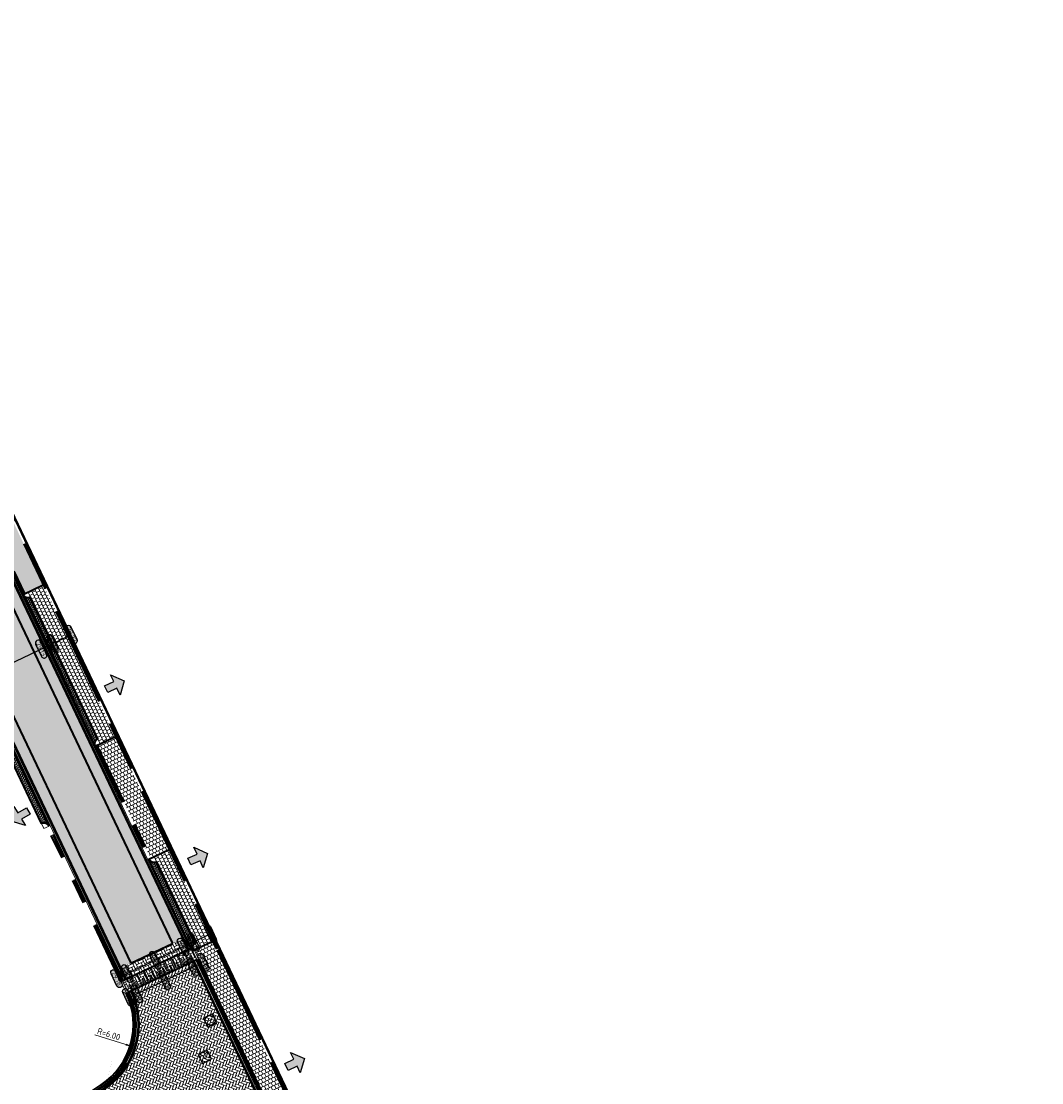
# Model space of a CAD drawing. Header units: metres. Extents: x 199937 to 201628, y 374508 to 375260.
# Tile 183 of 183: x 201449 to 201531, y 374915 to 375000. Entities that reach past the tile are written whole.
import ezdxf
from ezdxf.enums import TextEntityAlignment as Align

# ---------------------------------------------------------------- set-up
doc = ezdxf.new("R2010")
doc.units = ezdxf.units.M
for name, pattern in [('HIDDENX2', [0.75, 0.5, -0.25]), ('VH-OPSLUITBAND_100X200', [16, 8, -2, 4, -2]), ('VH-OPSLUITBAND_150X250', [24, 16, -2, 4, -2]), ('VH-TROTTOIRBAND_130-150', [15, 5, -2, 2, -2, 2, -2]), ('XX-PROJECTGRENS', [18, 12, -3, 0, -3])]:
    doc.linetypes.add(name, pattern=pattern)
doc.layers.add('000___INRIT-PIJL', color=252, linetype='Continuous')
for name, color, linetype, lineweight in [('031___CL_DREMPEL TALUD', 250, 'Continuous', 18), ('B-WE-RI-VWA_RIOOLPUT_VALPUT-S', 20, 'Continuous', 25), ('N-WE-OG-HOOGTELIJN-G', 7, 'Continuous', 25), ('N-WE-RI-ITR_RIOOLPUT-S', 84, 'Continuous', 25), ('N-WE-RI-KOLK-S', 7, 'Continuous', 25), ('N-WE-VH-DREMPEL-G', 30, 'Continuous', 35), ('N-WE-VH-DWARSHELLING-S', 7, 'Continuous', 25), ('N-WE-VH-GOOT-G', 170, 'Continuous', 35), ('N-WE-VH-KANTOPSLUITING_OPSLUITBAND_100X200-G', 150, 'VH-OPSLUITBAND_100X200', 35), ('N-WE-VH-KANTOPSLUITING_OPSLUITBAND_150X250-G', 150, 'VH-OPSLUITBAND_150X250', 35), ('N-WE-VH-KANTOPSLUITING_TROTTOIRBAND_130 150-G', 210, 'VH-TROTTOIRBAND_130-150', 35), ('N-WE-VH-KANTOPSLUITING_TROTTOIRBAND_130 150_250_HOEKBLOK-S', 210, 'Continuous', 25), ('N-WE-VH-KANTOPSLUITING_VERLOOPBAND-S', 251, 'Continuous', 25), ('N-WE-VH-KANTVERHARDING_STREKLAAG-G', 60, 'Continuous', 18), ('N-WE-VH-VERHARDING_BETONSTRAATSTEEN-G', 252, 'Continuous', 35), ('N-WE-VH-VERHARDING_TEGEL-A', 252, 'Continuous', 18), ('N-WE-VH-VERHARDING_TEGEL-G', 252, 'Continuous', 35), ('N-WE-VH-VERKEERSTEGEL-G', 7, 'Continuous', 35), ('N-WE-VW-MARKERING-V', 7, 'Continuous', 18), ('X-XX-AL-HOOGTELABEL-S', 7, 'Continuous', 25), ('X-XX-AL-M-200', 7, 'Continuous', 18)]:
    doc.layers.add(name, color=color, linetype=linetype, lineweight=lineweight)
doc.layers.add('N-WE-KG-GRENS_PROJECT-G', color=7, linetype='XX-PROJECTGRENS', lineweight=35, transparency=0.45)
for name, color, linetype, lineweight, true_color in [('N-WE-VH-VERHARDING_BETONSTRAATSTEEN_GRIJS-A', 7, 'Continuous', 18, 0xa6a6a6), ('N-WE-VH-VERHARDING_BETONSTRAATSTEEN_HEIDE-A', 7, 'Continuous', 0, 0x986657), ('N-WE-VH-VERHARDING_BETONSTRAATSTEEN_ROOD-A', 7, 'Continuous', 0, 0xa92c0a)]:
    doc.layers.add(name, color=color, linetype=linetype, lineweight=lineweight, true_color=true_color)
doc.styles.add('NLCS-ISO', font='NLCS-ISO.ttf')
doc.styles.add('NLCS-ISO-ANNOTATIEF-T18', font='NLCS-ISO.ttf', dxfattribs={"height": 1.8})
doc.styles.add('NLCS-ISO-M200-T25', font='NLCS-ISO.ttf', dxfattribs={"height": 0.5})
doc.dimstyles.new('NLCS-M200-T25-PIJL_L2_H1', dxfattribs={"dimscale": 0.2, "dimtxt": 2.5, "dimasz": 2.5, "dimexe": 2, "dimexo": 2, "dimgap": 0.7, "dimtad": 1, "dimzin": 0, "dimdsep": 46, "dimtxsty": 'NLCS-ISO-M200-T25', "dimcen": 0, "dimdle": 2, "dimclrd": 256, "dimclre": 256, "dimclrt": 256, "dimadec": 1, "dimazin": 0, "dimtfac": 1, "dimtdec": 3, "dimtofl": 0, "dimtmove": 0, "dimatfit": 3, "dimfxl": 2, "dimfxlon": 1, "dimtfillclr": 256, "dimtolj": 1, "dimtzin": 0, "dimlwd": -1, "dimlwe": -1, "dimarcsym": 0})
pattern_1 = [(25.4524, (201438.33213, 374974.35681), (0.09936815, 0.2798678), [0.63, -0.21]), (295.4524, (201438.15163, 374974.73605), (0.09936815, 0.2798678), [0.63, -0.21])]
pattern_2 = [(25.4524, (201449.91132, 374953.86787), (0.04968407, 0.1399339), [0.105, -0.105]), (115.4524, (201449.91132, 374953.86787), (-0.09480898, -0.0451249), [])]
pattern_3 = [(25.4524, (201449.71793, 374954.2742), (0.20641865, 0.2643697), [0.3, -0.3]), (115.4524, (201449.71793, 374954.2742), (-0.2708828, -0.1289283), [])]
pattern_4 = [(115.44303439, (0, 0), (-0.26433598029, 0.206461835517), [0.3, -0.3]), (205.44303439, (0, 0), (0.12888405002, -0.27090386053), [])]

# ---------------------------------------------------------------- blocks, each defined once
blk = doc.blocks.new('*U277')
at = {"flags": 128}
for points in [[(-2.75, -0.1), (-2.75, -0.5)], [(-2.65, -0.5), (-2.75, -0.5)], [(-2.65, -0.1), (-2.65, -0.5)], [(-2.65, -0.1), (-2.45, -0.1)], [(-2.45, -0.1), (-2.45, -1)], [(-2.35, -0.1), (-2.35, -1)], [(-2.35, -0.1), (-2.15, -0.1)], [(-2.15, -0.1), (-2.15, -0.5)], [(-2.05, -0.5), (-2.15, -0.5)], [(-2.05, -0.1), (-2.05, -0.5)], [(-2.05, -0.1), (-1.85, -0.1)], [(-1.85, -0.1), (-1.85, -1)], [(-1.75, -0.1), (-1.75, -1)], [(-1.75, -0.1), (-1.55, -0.1)], [(-1.55, -0.1), (-1.55, -0.5)], [(-1.45, -0.5), (-1.55, -0.5)], [(-1.45, -0.1), (-1.45, -0.5)], [(-1.45, -0.1), (-1.25, -0.1)], [(-1.25, -0.1), (-1.25, -1)], [(-1.15, -0.1), (-1.15, -1)], [(-1.15, -0.1), (-0.95, -0.1)], [(-0.95, -0.1), (-0.95, -0.5)], [(-0.85, -0.5), (-0.95, -0.5)], [(-0.85, -0.1), (-0.65, -0.1)], [(-0.85, -0.1), (-0.85, -0.5)], [(-0.65, -0.1), (-0.65, -1)], [(-0.55, -0.1), (-0.35, -0.1)], [(-0.55, -0.1), (-0.55, -1)], [(-0.35, -0.1), (-0.35, -0.5)], [(-0.25, -0.5), (-0.35, -0.5)], [(-0.25, -0.1), (-0.05, -0.1)], [(-0.25, -0.1), (-0.25, -0.5)], [(-0.05, -0.1), (-0.05, -1)], [(0.05, -0.1), (0.25, -0.1)], [(0.05, -0.1), (0.05, -1)], [(0.25, -0.1), (0.25, -0.5)], [(0.35, -0.5), (0.25, -0.5)], [(0.35, -0.1), (0.55, -0.1)], [(0.35, -0.1), (0.35, -0.5)], [(0.55, -0.1), (0.55, -1)], [(0.65, -0.1), (0.65, -1)], [(0.65, -0.1), (0.85, -0.1)], [(0.85, -0.1), (0.85, -0.5)], [(0.95, -0.5), (0.85, -0.5)], [(0.95, -0.1), (0.95, -0.5)], [(0.95, -0.1), (1.15, -0.1)], [(1.15, -0.1), (1.15, -1)], [(1.25, -0.1), (1.45, -0.1)], [(1.25, -0.1), (1.25, -1)], [(1.45, -0.1), (1.45, -0.5)], [(1.55, -0.5), (1.45, -0.5)], [(1.55, -0.1), (1.55, -0.5)], [(1.55, -0.1), (1.75, -0.1)], [(1.75, -0.1), (1.75, -1)], [(1.85, -0.1), (2.05, -0.1)], [(1.85, -0.1), (1.85, -1)], [(2.05, -0.1), (2.05, -0.5)], [(2.15, -0.5), (2.05, -0.5)], [(2.15, -0.1), (2.15, -0.5)], [(2.15, -0.1), (2.35, -0.1)], [(2.35, -0.1), (2.35, -1)], [(2.45, -0.1), (2.65, -0.1)], [(2.45, -0.1), (2.45, -1)], [(2.65, -0.1), (2.65, -0.5)], [(2.75, -0.5), (2.65, -0.5)], [(2.75, -0.1), (2.75, -0.5)], [(-2.45, -1), (-2.35, -1)], [(-1.85, -1), (-1.75, -1)], [(-1.25, -1), (-1.15, -1)], [(-0.65, -1), (-0.55, -1)], [(-0.05, -1), (0.05, -1)], [(0.55, -1), (0.65, -1)], [(1.15, -1), (1.25, -1)], [(1.75, -1), (1.85, -1)], [(2.35, -1), (2.45, -1)]]:
    blk.add_lwpolyline(points, dxfattribs=at)
blk = doc.blocks.new('inrit')
h = blk.add_hatch(color=256)
h.dxf.hatch_style = 1
h.paths.add_polyline_path([(0.3, 1), (-0.3, 1), (-0.3, 1.8), (-0.9, 1.8), (0, 2.6), (0.9, 1.8), (0.3, 1.8)])
at = {"color": 3, "flags": 128}
blk.add_lwpolyline([(0.3, 1), (-0.3, 1), (-0.3, 1.8), (-0.9, 1.8), (0, 2.6), (0.9, 1.8), (0.3, 1.8), (0.3, 1)], dxfattribs=at)
blk = doc.blocks.new('SVH-VERLOOPBAND_TROTTOIRBAND 130 150X250 HD_OPSLUITBAND 150X250 HD_L1000_RECHTS-MM')
at = {"linetype": 'Continuous', "lineweight": 0}
blk.add_lwpolyline([(0, 0), (1000, 0), (1000, 150), (0, 150)], close=True, dxfattribs=at)
blk.add_lwpolyline([(0, 20), (100, 20), (900, 0)], dxfattribs=at)
blk = doc.blocks.new('SVH-VERLOOPBAND_TROTTOIRBAND 130 150X250 HD_OPSLUITBAND 150X250 HD_L1000_LINKS-MM')
at = {"linetype": 'Continuous', "lineweight": 0}
blk.add_lwpolyline([(0, 0), (-1000, 0), (-1000, 150), (0, 150)], close=True, dxfattribs=at)
blk.add_lwpolyline([(0, 20), (-100, 20), (-900, 0)], dxfattribs=at)
blk = doc.blocks.new('SVH-TROTTOIRBAND HOEKBLOK_130 150X250_R450_H90UITW_HD-MM')
at = {"linetype": 'Continuous', "lineweight": 0}
for q in [(450, 450), (0, 0)]:
    blk.add_line((0, 450), q, dxfattribs=at)
for radius in [450, 430]:
    blk.add_arc((0, 450), radius, 270, 0, dxfattribs=at)
blk = doc.blocks.new('*U283')
h = blk.add_hatch(color=253)
h.dxf.hatch_style = 1
edge = h.paths.add_edge_path()
edge.add_line((2.73, 1.13), (-2.73, 1.13))
edge.add_arc((-2.73, 0), 1.13, 90, 270)
edge.add_line((-2.73, -1.13), (2.73, -1.13))
edge.add_arc((2.73, 0), 1.13, 270, 450)
blk.add_lwpolyline([(2.73, 1.13), (-2.73, 1.13, 1), (-2.73, -1.13), (2.73, -1.13, 1)], format="xyb", close=True)
at = {"style": 'NLCS-ISO-ANNOTATIEF-T18'}
blk.add_attdef('HGT', text='', height=1.8, dxfattribs=at).set_placement((0, 0), align=Align.MIDDLE_CENTER)
blk = doc.blocks.new('SRI-PUT_INSPECTIE-SO')
at = {"lineweight": -3, "flags": 128}
blk.add_lwpolyline([(-2, -2), (2, -2), (2, 2), (-2, 2)], close=True, dxfattribs=at)
at = {"lineweight": -3, "ltscale": 1.5}
blk.add_circle((0, 0), 2, dxfattribs=at)
at = {"ltscale": 0.1, "style": 'NLCS-ISO'}
blk.add_text('I', height=2.5, dxfattribs=at).set_placement((0, -0.01), align=Align.MIDDLE_CENTER)
blk = doc.blocks.new('SRI-PUT_VALPUT-SO')
at = {"lineweight": -3, "flags": 128}
blk.add_lwpolyline([(-2, -2), (2, -2), (2, 2), (-2, 2)], close=True, dxfattribs=at)
at = {"linetype": 'HIDDENX2', "lineweight": -3, "ltscale": 0.25}
blk.add_circle((0, 0), 2, dxfattribs=at)
at = {"ltscale": 0.1, "style": 'NLCS-ISO'}
blk.add_text('V', height=2.5, dxfattribs=at).set_placement((0, -0.01), align=Align.MIDDLE_CENTER)
blk = doc.blocks.new('*D491')
at = {"layer": 'Defpoints', "color": 0, "transparency": 16777216}
for p in [(201452.314, 374919.605), (201458.046, 374917.832)]:
    blk.add_point(p, dxfattribs=at)
at = {"layer": 'X-XX-AL-M-200', "transparency": 16777216}
blk.add_line((201455.056, 374918.757), (201457.568, 374917.98), dxfattribs=at)
at = {"layer": 'X-XX-AL-M-200', "transparency": 16777216, "insert": (201456.189, 374918.815), "char_height": 0.5, "attachment_point": 5, "rotation": 342.81083, "style": 'NLCS-ISO-M200-T25', "bg_fill": 3, "box_fill_scale": 1.1, "bg_fill_color": 256, "bg_fill_true_color": 13158600, "bg_fill_transparency": 0}
blk.add_mtext('\\A1;R=6.00', dxfattribs=at)
at = {"layer": 'X-XX-AL-M-200', "transparency": 16777216}
blk.add_solid([(201457.593, 374918.059), (201457.544, 374917.9), (201458.046, 374917.832)], dxfattribs=at)
blk = doc.blocks.new('*U571')
blk.add_solid([(0, 0), (2.753, 0.25), (5.505, 0)])
blk = doc.blocks.new('*U581')
blk.add_solid([(0, 0), (0, -0.25), (1.65, 0)])
blk = doc.blocks.new('N-SRI-KOLK_STRAAT_450X300-SO')
h = blk.add_hatch(color=256)
h.dxf.hatch_style = 1
h.paths.add_polyline_path([(0, 0.75), (-1.125, 1.5), (-1.125, 0)])
h.paths.add_polyline_path([(1.125, 0), (1.125, 1.5), (0, 0.75)])
for p, q in [((-1.125, 0), (1.125, 1.5)), ((1.125, 0), (-1.125, 1.5))]:
    blk.add_line(p, q)
at = {"flags": 128}
blk.add_lwpolyline([(-1.125, 0), (1.125, 0), (1.125, 1.5), (-1.125, 1.5)], close=True, dxfattribs=at)

msp = doc.modelspace()

# ---------------------------------------------------------------- hatches: boundary and pattern name
at = {"layer": 'N-WE-VH-VERHARDING_BETONSTRAATSTEEN_GRIJS-A'}
h = msp.add_hatch(dxfattribs=at)
h.set_pattern_fill('AVH-GRI_BSS_KEIFRMT_HALFST-SO', color=256, angle=25.4524, pattern_type=2)
h.set_pattern_definition(pattern_2)
edge = h.paths.add_edge_path()
edge.add_arc((201455.51, 374942.105), 0.45, 115.4524, 205.4524, ccw=False)
edge.add_line((201455.316, 374942.512), (201449.911, 374953.868))
edge.add_arc((201449.718, 374954.274), 0.45, 205.4524, 295.4524, ccw=False)
edge.add_line((201449.312, 374954.081), (201455.103, 374941.912))
h = msp.add_hatch(dxfattribs=at)
h.set_pattern_fill('AVH-GRI_BSS_KEIFRMT_HALFST-SO', color=256, angle=25.4524, pattern_type=2)
h.set_pattern_definition([(25.452395, (201343.74282, 375069.87108), (0.04968407, 0.13993389), [0.105, -0.105]), (115.452395, (201343.74282, 375069.87108), (-0.09480898, -0.04512491), [])])
edge = h.paths.add_edge_path()
edge.add_arc((201450.989, 374935.303), 0.45, 25.4524, 115.4524)
edge.add_line((201450.796, 374935.71), (201448.158, 374941.251))
edge.add_arc((201447.965, 374941.658), 0.45, 295.4524, 385.4524)
edge.add_line((201448.371, 374941.851), (201451.395, 374935.497))
h = msp.add_hatch(dxfattribs=at)
h.set_pattern_fill('AVH-GRI_BSS_KEIFRMT_HALFST-SO', color=256, angle=25.4524, pattern_type=2)
h.set_pattern_definition(pattern_2)
edge = h.paths.add_edge_path()
edge.add_line((201462.91, 374925.511), (201459.41, 374932.864))
edge.add_arc((201459.816, 374933.058), 0.45, 205.4524, 295.4524)
edge.add_line((201460.009, 374932.652), (201463.122, 374926.111))
edge.add_arc((201463.316, 374925.704), 0.45, 115.4524, 205.4524)
at = {"layer": 'N-WE-VH-VERHARDING_BETONSTRAATSTEEN_HEIDE-A', "true_color": 0x986657}
h = msp.add_hatch(dxfattribs=at)
h.set_pattern_fill('AVH-HEI_BSS_KEIFRMT_KEPER-SO', color=25, scale=2, angle=25.4524, pattern_type=2)
h.set_pattern_definition(pattern_1)
h.paths.add_polyline_path([(201439.145, 374974.744), (201438.332, 374974.357), (201461.301, 374926.098), (201462.114, 374926.485)])
h = msp.add_hatch(dxfattribs=at)
h.set_pattern_fill('AVH-HEI_BSS_KEIFRMT_KEPER-SO', color=25, scale=2, angle=25.4524, pattern_type=2)
h.set_pattern_definition(pattern_1)
h.paths.add_polyline_path([(201434.987, 374972.764), (201434.174, 374972.378), (201457.143, 374924.119), (201457.956, 374924.505)])
h = msp.add_hatch(dxfattribs=at)
h.set_pattern_fill('AVH-HEI_BSS_KEIFRMT_KEPER-SO', color=25, scale=2, angle=25.4524, pattern_type=2)
h.set_pattern_definition(pattern_1)
h.paths.add_polyline_path([(201462.544, 374925.582), (201462.114, 374926.485), (201457.143, 374924.119), (201457.573, 374923.216)])
at = {"layer": 'N-WE-VH-VERHARDING_BETONSTRAATSTEEN_ROOD-A'}
h = msp.add_hatch(dxfattribs=at)
h.set_pattern_fill('AVH-ROO_BSS_KEIFRMT_KEPER-SO', color=36, scale=2, angle=-19.5476, pattern_type=2)
h.set_pattern_definition([(340.45239513, (0, 0), (0.26816029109, 0.12763251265), [0.63, -0.21]), (250.45239513, (0.14053, 0.3958), (0.26816029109, 0.12763251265), [0.63, -0.21])])
h.paths.add_polyline_path([(201438.332, 374974.357), (201434.987, 374972.764), (201457.956, 374924.505), (201461.301, 374926.098)])
h = msp.add_hatch(dxfattribs=at)
h.set_pattern_fill('AVH-ROO_BSS_KEIFRMT_KEPER-SO', color=36, scale=2, angle=25.45, pattern_type=2)
h.set_pattern_definition([(25.45, (201109.11427, 374903.02658), (0.09937984, 0.27986362), [0.63, -0.21]), (295.45, (201108.93379, 374903.40582), (0.09937984, 0.27986362), [0.63, -0.21])])
h.paths.add_polyline_path([(201462.815, 374925.711), (201463.244, 374924.808), (201457.732, 374922.184), (201457.302, 374923.087)])
h = msp.add_hatch(dxfattribs=at)
h.set_pattern_fill('AVH-ROO_BSS_KEIFRMT_KEPER-SO', color=36, scale=2, angle=-19.74167, pattern_type=2)
h.set_pattern_definition([(340.25833, (201380.83644, 375114.1943), (0.26859106, 0.12672349), [0.63, -0.21]), (250.25833, (201380.97831, 375114.58962), (0.26859106, 0.12672349), [0.63, -0.21])])
edge = h.paths.add_edge_path()
edge.add_line((201462.98, 374924.665), (201458.003, 374922.313))
edge.add_arc((201452.314, 374919.605), 6.3, -56.24514, 25.4524, ccw=False)
edge.add_line((201455.815, 374914.367), (201453.686, 374912.945))
edge.add_line((201453.686, 374912.945), (201456.422, 374908.85))
edge.add_arc((201459.923, 374903.612), 6.3, 25.45301, 123.75486, ccw=False)
edge.add_line((201465.611, 374906.319), (201470.566, 374908.678))
edge.add_line((201470.566, 374908.678), (201462.98, 374924.665))
at = {"layer": 'N-WE-VH-VERHARDING_TEGEL-A'}
h = msp.add_hatch(dxfattribs=at)
h.set_pattern_fill('AVH-TEGEL_300X300_HALFST-SO', color=256, scale=5, angle=115.44303, pattern_type=2)
h.set_pattern_definition(pattern_4)
edge = h.paths.add_edge_path()
edge.add_line((201449.447, 374954.145), (201450.937, 374954.854))
edge.add_line((201450.937, 374954.854), (201438.195, 374981.626))
edge.add_arc((201459.143, 374991.597), 23.2, 183.94938, 205.4524, ccw=False)
edge.add_arc((201144.874, 374969.9), 291.817, 3.94938, 5.0187)
edge.add_arc((201354.405, 374988.14), 81.494, 5.13134, 5.72245)
edge.add_line((201435.493, 374996.265), (201433.851, 374996.101))
edge.add_arc((201354.405, 374988.14), 79.844, 5.1325, 5.72245, ccw=False)
edge.add_arc((201144.874, 374969.9), 290.167, 3.94938, 5.01838, ccw=False)
edge.add_arc((201459.143, 374991.597), 24.85, 183.94938, 205.4524)
edge.add_line((201436.705, 374980.917), (201449.447, 374954.145))
h = msp.add_hatch(dxfattribs=at)
h.set_pattern_fill('AVH-TEGEL_300X300_HALFST-SO', color=256, angle=25.4524, pattern_type=2)
h.set_pattern_definition(pattern_3)
h.paths.add_polyline_path([(201450.937, 374954.854), (201449.718, 374954.274), (201449.911, 374953.868), (201455.316, 374942.512), (201455.51, 374942.105), (201456.729, 374942.686)])
h = msp.add_hatch(dxfattribs=at)
h.set_pattern_fill('AVH-TEGEL_300X300_HALFST-SO', color=256, scale=5, angle=115.44303, pattern_type=2)
h.set_pattern_definition(pattern_4)
h.paths.add_polyline_path([(201459.545, 374932.929), (201461.035, 374933.638), (201456.729, 374942.686), (201455.239, 374941.977)])
h = msp.add_hatch(dxfattribs=at)
h.set_pattern_fill('AVH-TEGEL_300X300_HALFST-SO', color=256, angle=25.4524, pattern_type=2)
h.set_pattern_definition(pattern_3)
h.paths.add_polyline_path([(201461.035, 374933.638), (201459.816, 374933.058), (201460.009, 374932.652), (201463.122, 374926.111), (201463.316, 374925.704), (201464.535, 374926.285)])
h = msp.add_hatch(dxfattribs=at)
h.set_pattern_fill('AVH-TEGEL_300X300_HALFST-SO', color=256, scale=5, angle=115.44303, pattern_type=2)
h.set_pattern_definition(pattern_4)
h.paths.add_polyline_path([(201474.398, 374901.673), (201475.888, 374902.383), (201472.502, 374909.496), (201464.875, 374925.571), (201464.535, 374926.285), (201463.045, 374925.576), (201463.384, 374924.862), (201471.012, 374908.788)])
at = {"layer": 'N-WE-VW-MARKERING-V'}
h = msp.add_hatch(color=256, dxfattribs=at)
h.dxf.hatch_style = 1
h.paths.add_polyline_path([(201463.244, 374924.808), (201463.201, 374924.898), (201463.199, 374924.897), (201462.812, 374925.709), (201462.722, 374925.666), (201463.109, 374924.854), (201462.928, 374924.768), (201462.756, 374925.129), (201462.666, 374925.086), (201462.838, 374924.725), (201462.657, 374924.639), (201462.27, 374925.452), (201462.18, 374925.409), (201462.567, 374924.596), (201462.386, 374924.51), (201462.214, 374924.871), (201462.124, 374924.828), (201462.296, 374924.467), (201462.116, 374924.381), (201461.729, 374925.194), (201461.638, 374925.151), (201462.025, 374924.338), (201461.845, 374924.252), (201461.673, 374924.613), (201461.582, 374924.57), (201461.754, 374924.209), (201461.574, 374924.123), (201461.187, 374924.936), (201461.097, 374924.893), (201461.483, 374924.08), (201461.303, 374923.994), (201461.131, 374924.355), (201461.041, 374924.312), (201461.213, 374923.951), (201461.032, 374923.865), (201460.645, 374924.678), (201460.555, 374924.635), (201460.942, 374923.822), (201460.761, 374923.736), (201460.589, 374924.098), (201460.499, 374924.055), (201460.671, 374923.693), (201460.49, 374923.607), (201460.103, 374924.42), (201460.013, 374924.377), (201460.4, 374923.565), (201460.219, 374923.479), (201460.047, 374923.84), (201459.957, 374923.797), (201460.129, 374923.436), (201459.948, 374923.35), (201459.562, 374924.162), (201459.471, 374924.119), (201459.858, 374923.307), (201459.678, 374923.221), (201459.506, 374923.582), (201459.415, 374923.539), (201459.587, 374923.178), (201459.407, 374923.092), (201459.02, 374923.904), (201458.93, 374923.861), (201459.316, 374923.049), (201459.136, 374922.963), (201458.964, 374923.324), (201458.874, 374923.281), (201459.045, 374922.92), (201458.865, 374922.834), (201458.478, 374923.647), (201458.388, 374923.604), (201458.775, 374922.791), (201458.594, 374922.705), (201458.422, 374923.066), (201458.332, 374923.023), (201458.504, 374922.662), (201458.323, 374922.576), (201457.936, 374923.389), (201457.846, 374923.346), (201458.233, 374922.533), (201458.052, 374922.447), (201457.88, 374922.808), (201457.79, 374922.765), (201457.962, 374922.404), (201457.781, 374922.318), (201457.395, 374923.131), (201457.304, 374923.088), (201457.691, 374922.275), (201457.732, 374922.184)])

# ---------------------------------------------------------------- linework, layer by layer
at = {"layer": 'N-WE-KG-GRENS_PROJECT-G', "const_width": 0.2}
msp.add_lwpolyline([(201439.462, 374979.526), (201492.179, 374868.68, 0.525525), (201499.117, 374866.952), (201509.434, 374873.596, -0.072916), (201518.823, 374878.07), (201527.047, 374881.24), (201530.906, 374871.572), (201514.332, 374863.933, 0.053423), (201499.717, 374854.103), (201477.604, 374835.552), (201435.093, 374796.736)], format="xyb", dxfattribs=at)
at = {"layer": 'N-WE-OG-HOOGTELIJN-G'}
for points in [[(201445.627, 374947.266), (201452.991, 374950.771)], [(201464.366, 374926.851), (201457.014, 374923.363)], [(201463.566, 374924.479), (201457.786, 374921.736)]]:
    msp.add_lwpolyline(points, dxfattribs=at)
at = {"layer": 'N-WE-VH-DREMPEL-G'}
for points in [[(201457.302, 374923.087), (201462.815, 374925.711)], [(201457.732, 374922.184), (201463.244, 374924.808)]]:
    msp.add_lwpolyline(points, dxfattribs=at)
at = {"layer": 'N-WE-VH-GOOT-G'}
for points in [[(201438.715, 374975.647), (201462.544, 374925.582)], [(201457.573, 374923.216), (201433.744, 374973.281)], [(201462.973, 374924.679), (201462.978, 374924.669)], [(201462.98, 374924.665), (201470.566, 374908.678)]]:
    msp.add_lwpolyline(points, dxfattribs=at)
msp.add_lwpolyline([(201453.686, 374912.945), (201455.815, 374914.367, 0.372381), (201458.003, 374922.313)], format="xyb", dxfattribs=at)
at = {"layer": 'N-WE-VH-KANTOPSLUITING_OPSLUITBAND_100X200-G'}
for points in [[(201372.694, 375138.453), (201383.511, 375115.555), (201392.738, 375096), (201411.713, 375055.981), (201419.229, 375040.196), (201430.121, 375017.259, -0.044357), (201433.891, 375006.119, -0.033236), (201435.572, 374995.428, -0.004666), (201435.998, 374989.999, 0.094101), (201438.195, 374981.626), (201464.875, 374925.571), (201472.502, 374909.496), (201492.51, 374867.46, 0.460246), (201498.376, 374865.875), (201504.537, 374870.08), (201505.804, 374870.898), (201509.23, 374873.01), (201511.906, 374874.538), (201514.639, 374875.938), (201517.476, 374877.207), (201522.225, 374879.027), (201526.971, 374880.785), (201527.492, 374879.379)], [(201372.785, 375138.496), (201383.602, 375115.598), (201392.828, 375096.043), (201411.803, 375056.024), (201419.319, 375040.239), (201430.212, 375017.3, -0.044365), (201433.988, 375006.142, -0.033239), (201435.672, 374995.437, -0.004666), (201436.098, 374990.006, 0.094101), (201438.285, 374981.669), (201464.965, 374925.613), (201472.592, 374909.539), (201492.6, 374867.503, 0.460246), (201498.32, 374865.958), (201504.482, 374870.163), (201505.751, 374870.983), (201509.179, 374873.096), (201511.858, 374874.626), (201514.596, 374876.028), (201517.438, 374877.3), (201522.19, 374879.121), (201527.03, 374880.914), (201527.586, 374879.413)]]:
    msp.add_lwpolyline(points, format="xyb", dxfattribs=at)
at = {"layer": 'N-WE-VH-KANTOPSLUITING_OPSLUITBAND_150X250-G', "linetype": 'Continuous'}
for points in [[(201463.251, 374924.794), (201470.837, 374908.807)], [(201463.38, 374924.872), (201463.384, 374924.862), (201470.972, 374908.871)]]:
    msp.add_lwpolyline(points, dxfattribs=at)
at = {"layer": 'N-WE-VH-KANTOPSLUITING_OPSLUITBAND_150X250-G'}
for points in [[(201452.604, 374912.763), (201455.565, 374914.741, 0.372381), (201457.596, 374922.119)], [(201452.688, 374912.638), (201455.648, 374914.617, 0.372381), (201457.732, 374922.184)]]:
    msp.add_lwpolyline(points, format="xyb", dxfattribs=at)
at = {"layer": 'N-WE-VH-KANTOPSLUITING_TROTTOIRBAND_130 150-G'}
for points in [[(201438.986, 374975.775), (201449.312, 374954.081)], [(201439.121, 374975.84), (201449.447, 374954.145)], [(201455.103, 374941.912), (201459.41, 374932.864)], [(201455.239, 374941.977), (201459.545, 374932.929)], [(201457.166, 374923.022), (201451.26, 374935.432)], [(201457.302, 374923.087), (201451.395, 374935.497)], [(201463.244, 374924.808), (201463.249, 374924.798)]]:
    msp.add_lwpolyline(points, dxfattribs=at)
at = {"layer": 'N-WE-VH-KANTVERHARDING_STREKLAAG-G'}
for points in [[(201438.805, 374975.69), (201462.634, 374925.625)], [(201438.896, 374975.732), (201462.724, 374925.668)], [(201457.392, 374923.13), (201433.564, 374973.195)], [(201457.483, 374923.173), (201433.654, 374973.238)], [(201463.064, 374924.722), (201463.068, 374924.712)], [(201463.07, 374924.708), (201470.656, 374908.721)], [(201463.154, 374924.765), (201463.159, 374924.755)], [(201463.161, 374924.751), (201470.747, 374908.764)]]:
    msp.add_lwpolyline(points, dxfattribs=at)
for points in [[(201453.575, 374913.111), (201455.703, 374914.534, 0.372381), (201457.822, 374922.227)], [(201453.63, 374913.028), (201455.759, 374914.45, 0.372381), (201457.912, 374922.27)]]:
    msp.add_lwpolyline(points, format="xyb", dxfattribs=at)
at = {"layer": 'N-WE-VH-VERHARDING_BETONSTRAATSTEEN-G'}
for points in [[(201438.332, 374974.357), (201461.301, 374926.098)], [(201434.987, 374972.764), (201457.956, 374924.505)], [(201457.956, 374924.505), (201461.301, 374926.098)]]:
    msp.add_lwpolyline(points, dxfattribs=at)
for points in [[(201455.103, 374941.912, -0.414214), (201455.316, 374942.512), (201449.911, 374953.868, -0.414214), (201449.312, 374954.081)], [(201451.395, 374935.497, 0.414214), (201450.796, 374935.71), (201448.158, 374941.251, 0.414214), (201448.371, 374941.851)], [(201462.91, 374925.511), (201459.41, 374932.864, 0.414214), (201460.009, 374932.652), (201463.122, 374926.111, 0.414214)]]:
    msp.add_lwpolyline(points, format="xyb", close=True, dxfattribs=at)
at = {"layer": 'N-WE-VH-VERHARDING_TEGEL-G'}
for points in [[(201449.312, 374954.081), (201450.937, 374954.854)], [(201455.103, 374941.912), (201456.729, 374942.686)], [(201459.41, 374932.864), (201461.035, 374933.638)], [(201462.89, 374925.502), (201464.535, 374926.285)]]:
    msp.add_lwpolyline(points, dxfattribs=at)
at = {"layer": 'N-WE-VH-VERKEERSTEGEL-G'}
msp.add_lwpolyline([(201462.161, 374924.292), (201462.165, 374924.282)], dxfattribs=at)

# ---------------------------------------------------------------- block references
at = {"layer": '000___INRIT-PIJL'}
for p, rotation in [((201455.081, 374946.07, 29.249), 295.2023002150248), ((201450.588, 374937.237), 120.6716240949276), ((201461.744, 374932.258), 294.0198666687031), ((201469.538, 374915.75, 29.26), 295.5757973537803)]:
    msp.add_blockref('inrit', p, dxfattribs=dict(at, rotation=rotation))
at = {"layer": '031___CL_DREMPEL TALUD', "rotation": 205.4523951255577}
msp.add_blockref('*U277', (201460.488, 374923.496), dxfattribs=at)
at = {"layer": 'B-WE-RI-VWA_RIOOLPUT_VALPUT-S', "xscale": 0.2, "yscale": 0.2, "zscale": 0.2, "rotation": 25.75625533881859}
msp.add_blockref('SRI-PUT_VALPUT-SO', (201463.895, 374917, 29.264), dxfattribs=at)
at = {"layer": 'N-WE-RI-ITR_RIOOLPUT-S', "xscale": 0.2, "yscale": 0.2, "zscale": 0.2, "rotation": 115.6592880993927}
msp.add_blockref('SRI-PUT_INSPECTIE-SO', (201464.315, 374919.922), dxfattribs=at)
at = {"layer": 'N-WE-RI-KOLK-S', "xscale": 0.2, "yscale": 0.2, "zscale": 0.2}
for p, rotation in [((201462.303, 374926.088), 295.4523951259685), ((201457.061, 374923.593), 295.4523951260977)]:
    msp.add_blockref('N-SRI-KOLK_STRAAT_450X300-SO', p, dxfattribs=dict(at, rotation=rotation))
at = {"layer": 'N-WE-VH-DWARSHELLING-S'}
for name, p, rotation in [('*U581', (201463.671, 374928.1), 205.4523951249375), ('*U571', (201456.823, 374924.792), 25.45239512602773)]:
    msp.add_blockref(name, p, dxfattribs=dict(at, rotation=rotation))
at = {"layer": 'N-WE-VH-KANTOPSLUITING_TROTTOIRBAND_130 150_250_HOEKBLOK-S', "xscale": 0.001, "yscale": 0.001, "zscale": 0.001}
for p, rotation in [((201449.312, 374954.081), 295.4523951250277), ((201455.316, 374942.512), 205.4523951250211), ((201451.395, 374935.497), 115.4523951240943), ((201459.41, 374932.864), 295.4523951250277), ((201463.122, 374926.111), 205.4523951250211)]:
    msp.add_blockref('SVH-TROTTOIRBAND HOEKBLOK_130 150X250_R450_H90UITW_HD-MM', p, dxfattribs=dict(at, rotation=rotation))
at = {"layer": 'N-WE-VH-KANTOPSLUITING_VERLOOPBAND-S', "xscale": 0.001, "yscale": 0.001, "zscale": 0.001}
for name, p, rotation in [('SVH-VERLOOPBAND_TROTTOIRBAND 130 150X250 HD_OPSLUITBAND 150X250 HD_L1000_RECHTS-MM', (201462.91, 374925.511), 295.4523951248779), ('SVH-VERLOOPBAND_TROTTOIRBAND 130 150X250 HD_OPSLUITBAND 150X250 HD_L1000_LINKS-MM', (201457.302, 374923.087), 115.4523951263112)]:
    msp.add_blockref(name, p, dxfattribs=dict(at, rotation=rotation))
at = {"layer": 'X-XX-AL-HOOGTELABEL-S', "xscale": 0.2, "yscale": 0.2, "zscale": 0.2, "rotation": 295.452395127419}
for p, values in [((201453.212, 374950.876), {'HGT': '29.27'}), ((201451.681, 374950.148), {'HGT': '29.23'}), ((201450.759, 374949.709), {'HGT': '29.13'})]:
    msp.add_blockref('*U283', p, dxfattribs=at).add_auto_attribs(values)
at = {"layer": 'X-XX-AL-HOOGTELABEL-S'}
ref = msp.add_blockref('*U283', (201462.99, 374926.198), dxfattribs=dict(at, xscale=-0.2, yscale=0.2, zscale=0.2, rotation=295.3848519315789))
ref.add_attrib('HGT', '29.18', dxfattribs={"layer": '0', "height": 0.36, "rotation": 295.38485, "style": 'NLCS-ISO-ANNOTATIEF-T18'}).set_placement((201462.99, 374926.197), align=Align.MIDDLE_CENTER)
ref = msp.add_blockref('*U283', (201464.366, 374926.851), dxfattribs=dict(at, xscale=-0.2, yscale=0.2, zscale=0.2, rotation=295.3848519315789))
ref.add_attrib('HGT', '29.22', dxfattribs={"layer": '0', "height": 0.36, "rotation": 295.38485, "style": 'NLCS-ISO-ANNOTATIEF-T18'}).set_placement((201464.366, 374926.851), align=Align.MIDDLE_CENTER)
ref = msp.add_blockref('*U283', (201462.146, 374925.798), dxfattribs=dict(at, xscale=-0.2, yscale=0.2, zscale=0.2, rotation=295.3848519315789))
ref.add_attrib('HGT', '29.08', dxfattribs={"layer": '0', "height": 0.36, "rotation": 295.38485, "style": 'NLCS-ISO-ANNOTATIEF-T18'}).set_placement((201462.146, 374925.797), align=Align.MIDDLE_CENTER)
ref = msp.add_blockref('*U283', (201459.916, 374924.739), dxfattribs=dict(at, xscale=-0.2, yscale=0.2, zscale=0.2, rotation=295.3848519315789))
ref.add_attrib('HGT', '29.15', dxfattribs={"layer": '0', "height": 0.36, "rotation": 295.38485, "style": 'NLCS-ISO-ANNOTATIEF-T18'}).set_placement((201459.916, 374924.739), align=Align.MIDDLE_CENTER)
ref = msp.add_blockref('*U283', (201463.778, 374924.58), dxfattribs=dict(at, xscale=-0.2, yscale=0.2, zscale=0.2, rotation=295.3848519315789))
ref.add_attrib('HGT', '29.18', dxfattribs={"layer": '0', "height": 0.36, "rotation": 295.38485, "style": 'NLCS-ISO-ANNOTATIEF-T18'}).set_placement((201463.778, 374924.579), align=Align.MIDDLE_CENTER)
ref = msp.add_blockref('*U283', (201457.67, 374923.674), dxfattribs=dict(at, xscale=-0.2, yscale=0.2, zscale=0.2, rotation=295.3848519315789))
ref.add_attrib('HGT', '29.08', dxfattribs={"layer": '0', "height": 0.36, "rotation": 295.38485, "style": 'NLCS-ISO-ANNOTATIEF-T18'}).set_placement((201457.67, 374923.673), align=Align.MIDDLE_CENTER)
ref = msp.add_blockref('*U283', (201462.918, 374924.171), dxfattribs=dict(at, xscale=-0.2, yscale=0.2, zscale=0.2, rotation=295.3848519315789))
ref.add_attrib('HGT', '29.16', dxfattribs={"layer": '0', "height": 0.36, "rotation": 295.38485, "style": 'NLCS-ISO-ANNOTATIEF-T18'}).set_placement((201462.918, 374924.171), align=Align.MIDDLE_CENTER)
ref = msp.add_blockref('*U283', (201456.81, 374923.266), dxfattribs=dict(at, xscale=-0.2, yscale=0.2, zscale=0.2, rotation=295.3848519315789))
ref.add_attrib('HGT', '29.18', dxfattribs={"layer": '0', "height": 0.36, "rotation": 295.38485, "style": 'NLCS-ISO-ANNOTATIEF-T18'}).set_placement((201456.81, 374923.265), align=Align.MIDDLE_CENTER)
ref = msp.add_blockref('*U283', (201460.687, 374923.113), dxfattribs=dict(at, xscale=-0.2, yscale=0.2, zscale=0.2, rotation=295.3848519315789))
ref.add_attrib('HGT', '29.23', dxfattribs={"layer": '0', "height": 0.36, "rotation": 295.38485, "style": 'NLCS-ISO-ANNOTATIEF-T18'}).set_placement((201460.687, 374923.113), align=Align.MIDDLE_CENTER)
ref = msp.add_blockref('*U283', (201458.441, 374922.047), dxfattribs=dict(at, xscale=-0.2, yscale=0.2, zscale=0.2, rotation=295.3848519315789))
ref.add_attrib('HGT', '29.16', dxfattribs={"layer": '0', "height": 0.36, "rotation": 295.38485, "style": 'NLCS-ISO-ANNOTATIEF-T18'}).set_placement((201458.442, 374922.047), align=Align.MIDDLE_CENTER)
ref = msp.add_blockref('*U283', (201457.751, 374921.764), dxfattribs=dict(at, xscale=-0.2, yscale=0.2, zscale=0.2, rotation=295.3848519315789))
ref.add_attrib('HGT', '29.18', dxfattribs={"layer": '0', "height": 0.36, "rotation": 295.38485, "style": 'NLCS-ISO-ANNOTATIEF-T18'}).set_placement((201457.751, 374921.763), align=Align.MIDDLE_CENTER)

# ---------------------------------------------------------------- next in the draw order: dimensions: what is measured, and where the dimension line sits
at = {"layer": 'X-XX-AL-M-200'}
dim = msp.add_radius_dim(center=(201452.314, 374919.605), mpoint=(201458.046, 374917.832), dimstyle='NLCS-M200-T25-PIJL_L2_H1', override={"dimpost": 'R=<>', "dimtfill": 1}, dxfattribs=at)
dim.commit()
dim.dimension.update_dxf_attribs({"geometry": '*D491', "text_midpoint": (201456.073, 374918.442), "dimtype": 164})

doc.saveas('drawing.dxf')
